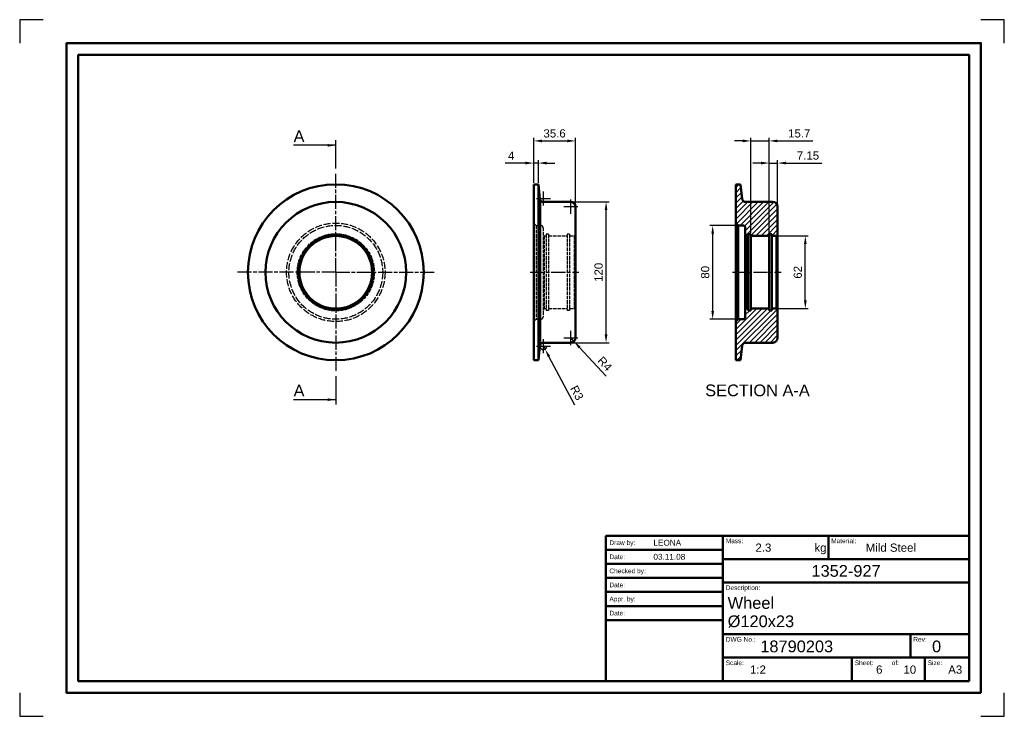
# Model space of a CAD drawing. Header units: millimetres. Extents: x 1559 to 2399, y 1066 to 1660.
import ezdxf
from ezdxf.enums import TextEntityAlignment as Align

# ---------------------------------------------------------------- set-up
doc = ezdxf.new("R2010")
doc.units = ezdxf.units.MM
for name, pattern in [('AM_ISO02W050', [7.5, 6, -1.5]), ('AM_ISO02W050x2', [3.75, 3, -0.75]), ('AM_ISO08W050', [18, 12, -1.5, 3, -1.5])]:
    doc.linetypes.add(name, pattern=pattern)
for name, color, linetype, lineweight in [('Annotations', 3, 'Continuous', 25), ('Centerlines', 140, 'AM_ISO08W050', 25), ('Contour', 7, 'Continuous', 50), ('Hatch', 3, 'Continuous', 25), ('Hidden', 6, 'AM_ISO02W050', 25), ('Titleblock', 5, 'Continuous', 50)]:
    doc.layers.add(name, color=color, linetype=linetype, lineweight=lineweight)
doc.layers.add('Paper', color=8, linetype='Continuous')
doc.styles.get("Standard").update_dxf_attribs({"font": 'ARIAL.TTF'})
doc.dimstyles.new('ISO-25', dxfattribs={"dimtxt": 3.5, "dimasz": 3.5, "dimexe": 1.25, "dimexo": 0.625, "dimgap": 1.4, "dimtad": 1, "dimdsep": 46, "dimtxsty": 'Standard', "dimcen": 0, "dimclrt": 1, "dimadec": 0, "dimazin": 0, "dimtfac": 1, "dimtmove": 0, "dimatfit": 3, "dimfxl": 1, "dimarcsym": 0})

# ---------------------------------------------------------------- blocks, each defined once
blk = doc.blocks.new('TitleBlock')
at = {"layer": 'Titleblock'}
for p, q in [((-155, 0), (-155, 62)), ((-155, 62), (0, 62)), ((-105, 62), (-105, 0)), ((-60, 62), (-60, 52)), ((0, 0), (0, 62)), ((-155, 56), (-105, 56)), ((0, 52), (-105, 52)), ((-155, 50), (-105, 50)), ((-155, 44), (-105, 44)), ((-155, 38), (-105, 38)), ((0, 42), (-105, 42)), ((-155, 32), (-105, 32)), ((-155, 26), (-105, 26)), ((0, 20), (-105, 20)), ((-25, 10), (-25, 20)), ((0, 10), (-105, 10)), ((-50, 0), (-50, 10)), ((-18.85, 0), (-18.85, 10)), ((-155, 0), (0, 0))]:
    blk.add_line(p, q, dxfattribs=at)
at = {"layer": 'Titleblock', "color": 140}
for s, p in [('Draw by:', (-153.45, 59)), ('Date:', (-153.45, 53)), ('Checked by:', (-153.45, 47)), ('Date:', (-153.45, 41)), ('Appr. by:', (-153.45, 35)), ('Date:', (-153.45, 29))]:
    blk.add_text(s, height=2, dxfattribs=at).set_placement(p, align=Align.MIDDLE_LEFT)
for s, p in [('Mass:', (-103.83, 58.81)), ('Material:', (-58.83, 58.81)), ('Description:', (-103.83, 38.81)), ('DWG No.:', (-103.83, 16.81)), ('Rev:', (-23.83, 16.81)), ('Scale:', (-103.83, 6.81)), ('Sheet:', (-48.83, 6.81)), ('of:', (-33.03, 6.81)), ('Size:', (-17.69, 6.81))]:
    blk.add_text(s, height=2, dxfattribs=at).set_placement(p)
at = {"layer": 'Titleblock', "color": 1}
blk.add_text('kg', height=3.5, dxfattribs=at).set_placement((-65.99, 55.16))
for tag, p in [('DRAWBY', (-134.68, 59)), ('DRAWDATE', (-134.68, 53)), ('CHECKEDBY', (-134.68, 47)), ('CHECKEDDATE', (-134.68, 41)), ('APPRBY', (-134.68, 35)), ('APPRDATE', (-134.68, 29))]:
    blk.add_attdef(tag, text='', height=2.5, dxfattribs=at).set_placement(p, align=Align.MIDDLE_LEFT)
for tag, p, height in [('MASS', (-91.16, 55.16), 3.5), ('MATERIAL', (-44.13, 55.16), 3.5), ('DESCR', (-103, 30.82), 5), ('DESCR2', (-103, 23.01), 5), ('DWGNUMBER', (-89.09, 12.3), 5), ('REVNUMBER', (-15.82, 12.3), 5), ('USER1', (-93.49, 3.16), 3.5), ('USER2', (-79.06, 3.16), 3.5), ('USER3', (-39.69, 3.16), 3.5), ('USER4', (-28.04, 3.16), 3.5), ('FORMAT', (-8.92, 3.16), 3.5)]:
    blk.add_attdef(tag, p, '', height=height, dxfattribs=at)
blk.add_attdef('PROJECTNUMBER', text='', height=5, dxfattribs=at).set_placement((-52.5, 47), align=Align.MIDDLE)
blk = doc.blocks.new('*D3')
at = {"layer": 'Annotations', "color": 0, "lineweight": -2}
for p, q in [((2205.92, 1475.1), (2231.78, 1475.1)), ((2229.28, 1420.1), (2229.28, 1468.1)), ((2205.92, 1413.1), (2231.78, 1413.1))]:
    blk.add_line(p, q, dxfattribs=at)
at = {"layer": 'Annotations', "color": 0}
for points in [[(2228.12, 1468.1), (2230.45, 1468.1), (2229.28, 1475.1)], [(2228.12, 1420.1), (2230.45, 1420.1), (2229.28, 1413.1)]]:
    blk.add_solid(points, dxfattribs=at)
at = {"layer": 'Defpoints', "color": 0}
for p in [(2204.67, 1475.1), (2229.28, 1475.1), (2204.67, 1413.1)]:
    blk.add_point(p, dxfattribs=at)
at = {"layer": 'Annotations', "color": 1, "insert": (2222.91, 1444.1), "char_height": 7, "attachment_point": 5, "rotation": 90}
blk.add_mtext('62', dxfattribs=at)
blk = doc.blocks.new('*D4')
at = {"layer": 'Annotations', "color": 0, "lineweight": -2}
for p, q in [((2170.82, 1484.1), (2147.77, 1484.1)), ((2150.27, 1411.1), (2150.27, 1477.1)), ((2170.82, 1404.1), (2147.77, 1404.1))]:
    blk.add_line(p, q, dxfattribs=at)
at = {"layer": 'Annotations', "color": 0}
for points in [[(2149.1, 1477.1), (2151.43, 1477.1), (2150.27, 1484.1)], [(2149.1, 1411.1), (2151.43, 1411.1), (2150.27, 1404.1)]]:
    blk.add_solid(points, dxfattribs=at)
at = {"layer": 'Defpoints', "color": 0}
for p in [(2150.27, 1484.1), (2172.07, 1484.1), (2172.07, 1404.1)]:
    blk.add_point(p, dxfattribs=at)
at = {"layer": 'Annotations', "color": 1, "insert": (2143.89, 1444.1), "char_height": 7, "attachment_point": 5, "rotation": 90}
blk.add_mtext('80', dxfattribs=at)
blk = doc.blocks.new('*D5')
at = {"layer": 'Annotations', "color": 0, "lineweight": -2}
for p, q in [((2175.82, 1556.14), (2168.82, 1556.14)), ((2182.82, 1477.85), (2182.82, 1558.64)), ((2182.82, 1556.14), (2198.52, 1556.14)), ((2198.52, 1477.85), (2198.52, 1558.64)), ((2205.52, 1556.14), (2235.64, 1556.14))]:
    blk.add_line(p, q, dxfattribs=at)
at = {"layer": 'Annotations', "color": 0}
for points in [[(2175.82, 1557.3), (2175.82, 1554.97), (2182.82, 1556.14)], [(2205.52, 1557.3), (2205.52, 1554.97), (2198.52, 1556.14)]]:
    blk.add_solid(points, dxfattribs=at)
at = {"layer": 'Defpoints', "color": 0}
for p in [(2198.52, 1556.14), (2182.82, 1476.6), (2198.52, 1476.6)]:
    blk.add_point(p, dxfattribs=at)
at = {"layer": 'Annotations', "color": 1, "insert": (2224.08, 1562.51), "char_height": 7, "attachment_point": 5}
blk.add_mtext('15.7', dxfattribs=at)
blk = doc.blocks.new('*D6')
at = {"layer": 'Annotations', "color": 0, "lineweight": -2}
for p, q in [((2030.41, 1504.1), (2061.81, 1504.1)), ((2059.31, 1391.1), (2059.31, 1497.1)), ((2030.41, 1384.1), (2061.81, 1384.1))]:
    blk.add_line(p, q, dxfattribs=at)
at = {"layer": 'Annotations', "color": 0}
for points in [[(2058.14, 1497.1), (2060.47, 1497.1), (2059.31, 1504.1)], [(2058.14, 1391.1), (2060.47, 1391.1), (2059.31, 1384.1)]]:
    blk.add_solid(points, dxfattribs=at)
at = {"layer": 'Defpoints', "color": 0}
for p in [(2029.16, 1504.1), (2059.31, 1504.1), (2029.16, 1384.1)]:
    blk.add_point(p, dxfattribs=at)
at = {"layer": 'Annotations', "color": 1, "insert": (2052.93, 1444.1), "char_height": 7, "attachment_point": 5, "rotation": 90}
blk.add_mtext('120', dxfattribs=at)
blk = doc.blocks.new('*D8')
at = {"layer": 'Annotations', "color": 0, "lineweight": -2}
for p, q in [((2029.16, 1388.1), (2031.89, 1385.18)), ((2059.43, 1355.62), (2036.66, 1380.06))]:
    blk.add_line(p, q, dxfattribs=at)
at = {"layer": 'Annotations', "color": 0}
blk.add_solid([(2037.51, 1380.85), (2035.81, 1379.26), (2031.89, 1385.18)], dxfattribs=at)
at = {"layer": 'Defpoints', "color": 0}
for p in [(2029.16, 1388.1), (2031.89, 1385.18)]:
    blk.add_point(p, dxfattribs=at)
at = {"layer": 'Annotations', "color": 1, "insert": (2058.29, 1366.08), "char_height": 7, "attachment_point": 5, "rotation": 312.97589}
blk.add_mtext('R4', dxfattribs=at)
blk = doc.blocks.new('*D9')
at = {"layer": 'Annotations', "color": 0, "lineweight": -2}
for p, q in [((2005.86, 1381.1), (2007.28, 1378.46)), ((2032.78, 1330.86), (2010.58, 1372.29))]:
    blk.add_line(p, q, dxfattribs=at)
blk.add_arc((2005.86, 1381.1), 3, 177.90098, 345.92668, dxfattribs=at)
at = {"layer": 'Annotations', "color": 0}
blk.add_solid([(2011.61, 1372.84), (2009.55, 1371.74), (2007.28, 1378.46)], dxfattribs=at)
at = {"layer": 'Defpoints', "color": 0}
for p in [(2005.86, 1381.1), (2007.28, 1378.46)]:
    blk.add_point(p, dxfattribs=at)
at = {"layer": 'Annotations', "color": 1, "insert": (2034.41, 1341.31), "char_height": 7, "attachment_point": 5, "rotation": 298.1802}
blk.add_mtext('R3', dxfattribs=at)
blk = doc.blocks.new('*D10')
at = {"layer": 'Annotations', "color": 0, "lineweight": -2}
for p, q in [((1990.56, 1537.26), (1973.12, 1537.26)), ((1997.56, 1520.35), (1997.56, 1539.76)), ((2001.56, 1537.26), (1997.56, 1537.26)), ((2001.56, 1520.35), (2001.56, 1539.76)), ((2008.56, 1537.26), (2015.56, 1537.26))]:
    blk.add_line(p, q, dxfattribs=at)
at = {"layer": 'Annotations', "color": 0}
for points in [[(1990.56, 1538.43), (1990.56, 1536.09), (1997.56, 1537.26)], [(2008.56, 1538.43), (2008.56, 1536.09), (2001.56, 1537.26)]]:
    blk.add_solid(points, dxfattribs=at)
at = {"layer": 'Defpoints', "color": 0}
for p in [(1997.56, 1537.26), (1997.56, 1519.1), (2001.56, 1519.1)]:
    blk.add_point(p, dxfattribs=at)
at = {"layer": 'Annotations', "color": 1, "insert": (1978.34, 1543.56), "char_height": 7, "attachment_point": 5}
blk.add_mtext('4', dxfattribs=at)
blk = doc.blocks.new('*D11')
at = {"layer": 'Annotations', "color": 0, "lineweight": -2}
for p, q in [((1997.56, 1520.35), (1997.56, 1558.64)), ((2004.56, 1556.14), (2026.16, 1556.14)), ((2033.16, 1501.35), (2033.16, 1558.64))]:
    blk.add_line(p, q, dxfattribs=at)
at = {"layer": 'Annotations', "color": 0}
for points in [[(2004.56, 1557.3), (2004.56, 1554.97), (1997.56, 1556.14)], [(2026.16, 1557.3), (2026.16, 1554.97), (2033.16, 1556.14)]]:
    blk.add_solid(points, dxfattribs=at)
at = {"layer": 'Defpoints', "color": 0}
for p in [(2033.16, 1556.14), (1997.56, 1519.1), (2033.16, 1500.1)]:
    blk.add_point(p, dxfattribs=at)
at = {"layer": 'Annotations', "color": 1, "insert": (2015.36, 1562.51), "char_height": 7, "attachment_point": 5}
blk.add_mtext('35.6', dxfattribs=at)
blk = doc.blocks.new('*D12')
at = {"layer": 'Annotations', "color": 0, "lineweight": -2}
for p, q in [((2191.52, 1537.26), (2184.52, 1537.26)), ((2198.52, 1477.85), (2198.52, 1539.76)), ((2198.52, 1537.26), (2205.67, 1537.26)), ((2205.67, 1501.35), (2205.67, 1539.76)), ((2212.67, 1537.26), (2243.45, 1537.26))]:
    blk.add_line(p, q, dxfattribs=at)
at = {"layer": 'Annotations', "color": 0}
for points in [[(2191.52, 1538.43), (2191.52, 1536.09), (2198.52, 1537.26)], [(2212.67, 1538.43), (2212.67, 1536.09), (2205.67, 1537.26)]]:
    blk.add_solid(points, dxfattribs=at)
at = {"layer": 'Defpoints', "color": 0}
for p in [(2205.67, 1537.26), (2205.67, 1500.1), (2198.52, 1476.6)]:
    blk.add_point(p, dxfattribs=at)
at = {"layer": 'Annotations', "color": 1, "insert": (2231.56, 1543.63), "char_height": 7, "attachment_point": 5}
blk.add_mtext('7.15', dxfattribs=at)
blk = doc.blocks.new('A3Border')
at = {"layer": 'Paper'}
for p, q in [((0, 297), (0, 287)), ((10, 297), (0, 297)), ((420, 297), (410, 297)), ((420, 287), (420, 297)), ((0, 10), (0, 0)), ((420, 0), (420, 10)), ((0, 0), (10, 0)), ((410, 0), (420, 0))]:
    blk.add_line(p, q, dxfattribs=at)
at = {"layer": 'Titleblock'}
for points in [[(410, 10), (410, 287), (20, 287), (20, 10)], [(405, 15), (405, 282), (25, 282), (25, 15)]]:
    blk.add_lwpolyline(points, close=True, dxfattribs=at)

msp = doc.modelspace()

# ---------------------------------------------------------------- hatches: boundary and pattern name
at = {"layer": 'Hatch'}
h = msp.add_hatch(dxfattribs=at)
h.set_pattern_fill('ANSI31', color=256, style=0)
h.set_pattern_definition([(45, (69.8706, 0), (-2.245064, 2.245064), [])])
h.paths.add_polyline_path([(2178.069, 1482.105), (2178.069, 1476.105), (2179.069, 1475.105), (2180.669, 1475.105), (2180.669, 1476.605), (2182.819, 1476.605), (2182.819, 1475.105), (2198.519, 1475.105), (2198.519, 1476.605), (2200.669, 1476.605), (2200.669, 1475.105), (2204.669, 1475.105), (2205.669, 1476.105), (2205.669, 1500.105, 0.4142136), (2201.669, 1504.105), (2178.366, 1504.105, -0.2868764), (2175.669, 1505.791, -0.0869775), (2175.382, 1506.787), (2174.069, 1519.105), (2170.069, 1519.105), (2170.069, 1486.105), (2172.069, 1484.105), (2176.069, 1484.105, -0.4142136)])
h.paths.add_polyline_path([(2176.069, 1404.105), (2172.069, 1404.105), (2170.069, 1402.105), (2170.069, 1369.105), (2174.069, 1369.105), (2175.382, 1381.423, -0.0869775), (2175.669, 1382.419, -0.2868764), (2178.366, 1384.105), (2201.669, 1384.105, 0.4142136), (2205.669, 1388.105), (2205.669, 1412.105), (2204.669, 1413.105), (2200.669, 1413.105), (2200.669, 1411.605), (2198.519, 1411.605), (2198.519, 1413.105), (2182.819, 1413.105), (2182.819, 1411.605), (2180.669, 1411.605), (2180.669, 1413.105), (2179.069, 1413.105), (2178.069, 1412.105), (2178.069, 1406.105, -0.4142136)])

# ---------------------------------------------------------------- linework, layer by layer
at = {"layer": 'Annotations'}
for p, q in [((1828.734, 1532.701), (1828.734, 1556.698)), ((1828.734, 1355.508), (1828.734, 1331.511))]:
    msp.add_line(p, q, dxfattribs=at)
at = {"layer": 'Centerlines'}
for p, q in [((1828.734, 1444.105), (1828.734, 1529.044)), ((2005.859, 1501.105), (2005.859, 1513.105)), ((1999.859, 1507.105), (2011.859, 1507.105)), ((2029.162, 1494.105), (2029.162, 1506.105)), ((2023.162, 1500.105), (2035.162, 1500.105)), ((1828.734, 1444.105), (1743.795, 1444.105)), ((1828.734, 1444.105), (1913.673, 1444.105)), ((1828.734, 1444.105), (1828.734, 1359.166)), ((1994.562, 1444.105), (2036.162, 1444.105)), ((2167.069, 1444.105), (2208.669, 1444.105)), ((2005.859, 1375.105), (2005.859, 1387.105)), ((2023.162, 1388.105), (2035.162, 1388.105)), ((2029.162, 1382.105), (2029.162, 1394.105)), ((1999.859, 1381.105), (2011.859, 1381.105))]:
    msp.add_line(p, q, dxfattribs=at)
at = {"layer": 'Contour'}
for p, q in [((1997.562, 1519.105), (2001.562, 1519.105)), ((1997.562, 1519.105), (1997.562, 1369.105)), ((2001.562, 1519.105), (2001.562, 1369.105)), ((2001.562, 1519.105), (2002.876, 1506.787)), ((2170.069, 1519.105), (2174.069, 1519.105)), ((2170.069, 1519.105), (2170.069, 1369.105)), ((2174.069, 1519.105), (2175.382, 1506.787)), ((2003.162, 1505.791), (2003.162, 1382.419)), ((2005.859, 1504.105), (2029.162, 1504.105)), ((2178.366, 1504.105), (2201.669, 1504.105)), ((2033.162, 1500.105), (2033.162, 1388.105)), ((2205.669, 1500.105), (2205.669, 1388.105)), ((2172.069, 1484.105), (2170.069, 1486.105)), ((2172.069, 1484.105), (2172.069, 1404.105)), ((2172.069, 1484.105), (2176.069, 1484.105)), ((2178.069, 1482.105), (2178.069, 1406.105)), ((2179.069, 1475.105), (2178.069, 1476.105)), ((2179.069, 1475.105), (2179.069, 1413.105)), ((2179.069, 1475.105), (2180.669, 1475.105)), ((2180.669, 1476.605), (2180.669, 1411.605)), ((2182.819, 1476.605), (2180.669, 1476.605)), ((2182.819, 1476.605), (2182.819, 1411.605)), ((2182.819, 1475.105), (2198.519, 1475.105)), ((2198.519, 1476.605), (2198.519, 1411.605)), ((2200.669, 1476.605), (2198.519, 1476.605)), ((2200.669, 1476.605), (2200.669, 1411.605)), ((2200.669, 1475.105), (2204.669, 1475.105)), ((2204.669, 1475.105), (2205.669, 1476.105)), ((2204.669, 1475.105), (2204.669, 1413.105)), ((2179.069, 1413.105), (2178.069, 1412.105)), ((2179.069, 1413.105), (2180.669, 1413.105)), ((2182.819, 1411.605), (2180.669, 1411.605)), ((2182.819, 1413.105), (2198.519, 1413.105)), ((2200.669, 1411.605), (2198.519, 1411.605)), ((2200.669, 1413.105), (2204.669, 1413.105)), ((2204.669, 1413.105), (2205.669, 1412.105)), ((2172.069, 1404.105), (2170.069, 1402.105)), ((2172.069, 1404.105), (2176.069, 1404.105)), ((2001.562, 1369.105), (2002.876, 1381.423)), ((2005.859, 1384.105), (2029.162, 1384.105)), ((2174.069, 1369.105), (2175.382, 1381.423)), ((2178.366, 1384.105), (2201.669, 1384.105)), ((1997.562, 1369.105), (2001.562, 1369.105)), ((2170.069, 1369.105), (2174.069, 1369.105))]:
    msp.add_line(p, q, dxfattribs=at)
for radius in [75, 60, 32, 31]:
    msp.add_circle((1828.734, 1444.105), radius, dxfattribs=at)
for centre, radius, start, end in [((2005.859, 1507.105), 3, 186.088528, 205.972266), ((2005.859, 1507.105), 3, 205.972266, 270), ((2029.162, 1500.105), 4, 0, 90), ((2178.366, 1507.105), 3, 186.088528, 205.972266), ((2178.366, 1507.105), 3, 205.972266, 270), ((2201.669, 1500.105), 4, 0, 90), ((2176.069, 1482.105), 2, 0, 90), ((2176.069, 1406.105), 2, 270, 0), ((2029.162, 1388.105), 4, 270, 0), ((2201.669, 1388.105), 4, 270, 0), ((2005.859, 1381.105), 3, 154.027734, 173.911472), ((2005.859, 1381.105), 3, 90, 154.027734), ((2178.366, 1381.105), 3, 154.027734, 173.911472), ((2178.366, 1381.105), 3, 90, 154.027734)]:
    msp.add_arc(centre, radius, start, end, dxfattribs=at)
at = {"layer": 'Hidden', "linetype": 'AM_ISO02W050x2'}
for p, q in [((1999.562, 1484.105), (1997.562, 1486.105)), ((1999.562, 1484.105), (1999.562, 1404.105)), ((1999.562, 1484.105), (2003.562, 1484.105)), ((2005.562, 1482.105), (2005.562, 1406.105)), ((2006.562, 1475.105), (2005.562, 1476.105)), ((2006.562, 1475.105), (2006.562, 1413.105)), ((2006.562, 1475.105), (2008.162, 1475.105)), ((2008.162, 1476.605), (2008.162, 1411.605)), ((2010.312, 1476.605), (2008.162, 1476.605)), ((2010.312, 1476.605), (2010.312, 1411.605)), ((2010.312, 1475.105), (2026.012, 1475.105)), ((2026.012, 1476.605), (2026.012, 1411.605)), ((2028.162, 1476.605), (2026.012, 1476.605)), ((2028.162, 1476.605), (2028.162, 1411.605)), ((2028.162, 1475.105), (2032.162, 1475.105)), ((2032.162, 1475.105), (2033.162, 1476.105)), ((2032.162, 1475.105), (2032.162, 1413.105)), ((2006.562, 1413.105), (2005.562, 1412.105)), ((2006.562, 1413.105), (2008.162, 1413.105)), ((2010.312, 1411.605), (2008.162, 1411.605)), ((2010.312, 1413.105), (2026.012, 1413.105)), ((2028.162, 1411.605), (2026.012, 1411.605)), ((2028.162, 1413.105), (2032.162, 1413.105)), ((2032.162, 1413.105), (2033.162, 1412.105)), ((1999.562, 1404.105), (1997.562, 1402.105)), ((1999.562, 1404.105), (2003.562, 1404.105))]:
    msp.add_line(p, q, dxfattribs=at)
at = {"layer": 'Hidden'}
for radius in [42, 40]:
    msp.add_circle((1828.734, 1444.105), radius, dxfattribs=at)
at = {"layer": 'Hidden', "linetype": 'AM_ISO02W050x2'}
msp.add_circle((1828.734, 1444.105), 32.9, dxfattribs=at)
for centre, start, end in [((2003.562, 1482.105), 0, 90), ((2003.562, 1406.105), 270, 0)]:
    msp.add_arc(centre, 2, start, end, dxfattribs=at)

# ---------------------------------------------------------------- block references
at = {"xscale": 2, "yscale": 2, "zscale": 2}
msp.add_blockref('TitleBlock', (2369.049, 1095.503), dxfattribs=at).add_auto_attribs({'DESCR': 'Wheel', 'DESCR2': '%%C120x23', 'DWGNUMBER': '18790203', 'USER1': '1:2', 'USER3': '6', 'USER4': '10', 'REVNUMBER': '0', 'PROJECTNUMBER': '1352-927', 'MASS': '2.3', 'MATERIAL': 'Mild Steel', 'FORMAT': 'A3', 'DRAWBY': 'LEONA', 'DRAWDATE': '03.11.08'})
at = {"layer": 'Annotations', "xscale": 2, "yscale": 2, "zscale": 2}
msp.add_blockref('A3Border', (1559.049, 1065.503), dxfattribs=at)

# ---------------------------------------------------------------- texts
at = {"layer": 'Annotations', "color": 1, "char_height": 10, "attachment_point": 9}
for s, insert in [('A', (1802.034, 1555.177)), ('A', (1802.034, 1338.288)), ('SECTION A-A', (2233.105, 1338.288))]:
    msp.add_mtext(s, dxfattribs=dict(at, insert=insert))

# ---------------------------------------------------------------- dimensions: what is measured, and where the dimension line sits
at = {"layer": 'Annotations'}
for base, p1, p2, override, picture, middle in [((2033.162, 1556.136), (1997.562, 1519.105), (2033.162, 1500.105), {"dimscale": 2, "dimcen": 3}, '*D11', (2015.362, 1562.512)), ((2198.519, 1556.136), (2182.819, 1476.605), (2198.519, 1476.605), {"dimscale": 2}, '*D5', (2224.08, 1562.51)), ((1997.562, 1537.259), (2001.562, 1519.105), (1997.562, 1519.105), {"dimscale": 2, "dimcen": 3}, '*D10', (1978.341, 1543.559)), ((2205.669, 1537.259), (2198.519, 1476.605), (2205.669, 1500.105), {"dimscale": 2, "dimcen": 3}, '*D12', (2231.558, 1543.633))]:
    dim = msp.add_linear_dim(base=base, p1=p1, p2=p2, dimstyle='ISO-25', override=override, dxfattribs=at)
    dim.commit()
    dim.dimension.update_dxf_attribs({"geometry": picture, "text_midpoint": middle})
for base, p1, p2, picture, middle in [((2059.307, 1504.105), (2029.162, 1384.105), (2029.162, 1504.105), '*D6', (2052.933, 1444.105)), ((2150.267, 1484.105), (2172.069, 1404.105), (2172.069, 1484.105), '*D4', (2143.893, 1444.105)), ((2229.284, 1475.105), (2204.669, 1413.105), (2204.669, 1475.105), '*D3', (2222.91, 1444.105))]:
    dim = msp.add_linear_dim(base=base, p1=p1, p2=p2, angle=90, dimstyle='ISO-25', override={"dimscale": 2}, dxfattribs=at)
    dim.commit()
    dim.dimension.update_dxf_attribs({"geometry": picture, "text_midpoint": middle})
for center, mpoint, picture, middle in [((2029.162, 1388.105), (2031.888, 1385.178), '*D8', (2053.68, 1361.79)), ((2005.859, 1381.105), (2007.275, 1378.461), '*D9', (2028.792, 1338.3))]:
    dim = msp.add_radius_dim(center=center, mpoint=mpoint, dimstyle='ISO-25', override={"dimscale": 2}, dxfattribs=at)
    dim.commit()
    dim.dimension.update_dxf_attribs({"geometry": picture, "text_midpoint": middle, "dimtype": 164})

# ---------------------------------------------------------------- leaders
at = {"layer": 'Annotations', "annotation_type": 0, "has_hookline": 1, "hookline_direction": 1, "text_width": 9.338}
for points in [[(1828.734, 1552.377), (1804.834, 1552.377)], [(1828.734, 1335.488), (1804.834, 1335.488)]]:
    msp.add_leader(points, dimstyle='ISO-25', override={"dimscale": 2, "dimcen": 3}, dxfattribs=at)

doc.saveas('drawing.dxf')
